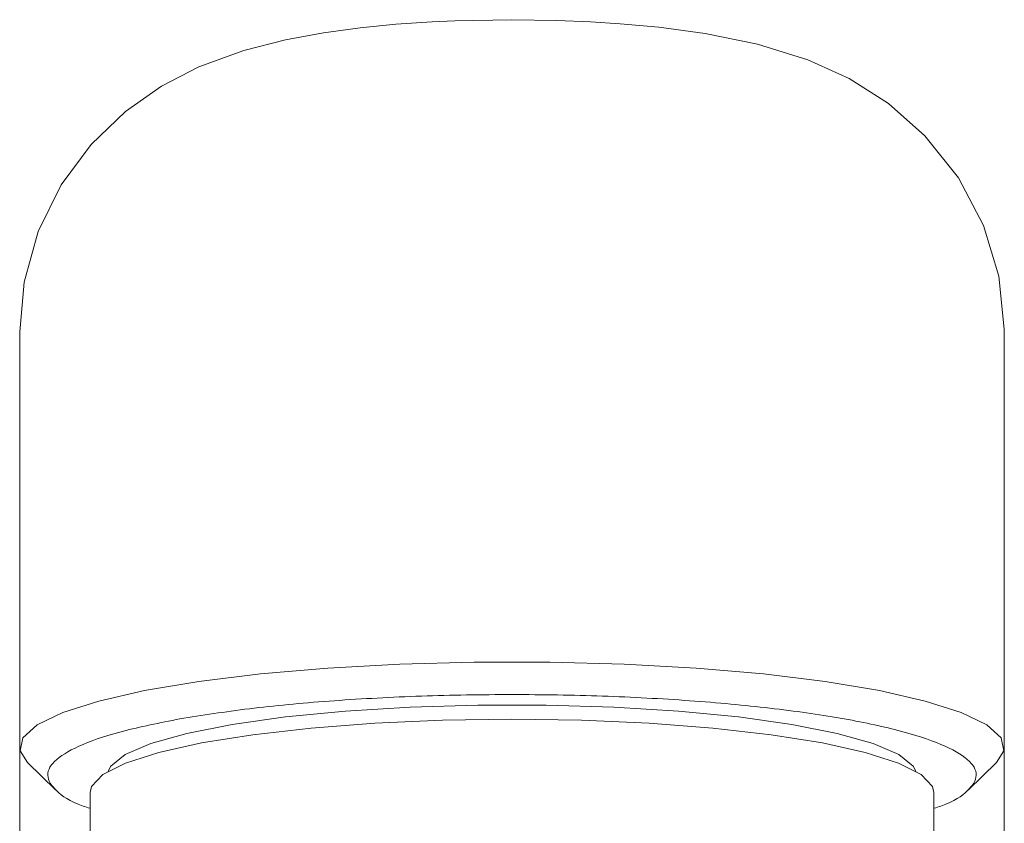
# Model space of a CAD drawing. Header units: millimetres. Extents: x 216.051 to 216.102, y 149.048 to 149.216.
# Tile 4 of 4: x 216.062 to 216.09, y 149.193 to 149.216. Entities that reach past the tile are written whole.
import ezdxf

# ---------------------------------------------------------------- set-up
doc = ezdxf.new("R2010")
doc.units = ezdxf.units.MM
doc.layers.add('SANINDUSA', color=3, linetype='Continuous')

msp = doc.modelspace()

# ---------------------------------------------------------------- linework, layer by layer
at = {"layer": 'SANINDUSA', "linetype": 'Continuous', "lineweight": 15}
for p, q in [((216.061543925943, 149.2072329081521), (216.061543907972, 149.1954152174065)), ((216.061543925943, 149.2072329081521), (216.061543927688, 149.2034395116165)), ((216.0895439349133, 149.1954152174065), (216.089543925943, 149.2072329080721)), ((216.089543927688, 149.2034395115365), (216.089543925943, 149.2072329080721)), ((216.061543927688, 149.2034395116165), (216.0615439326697, 149.1724666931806)), ((216.0895439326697, 149.1724672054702), (216.089543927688, 149.2034395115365)), ((216.0617632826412, 149.1949865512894), (216.0625617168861, 149.1942125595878)), ((216.0885261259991, 149.1942125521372), (216.0893245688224, 149.1949865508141)), ((216.0635439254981, 149.1941349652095), (216.0635439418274, 149.1892109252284)), ((216.0875439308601, 149.1892109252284), (216.0875439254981, 149.1941349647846))]:
    msp.add_line(p, q, dxfattribs=at)
at = {"layer": 'SANINDUSA', "linetype": 'Continuous', "lineweight": 15, "flags": 128}
for points in [[(216.0755439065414, 149.2161095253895), (216.0739157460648, 149.2160787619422), (216.0732766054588, 149.2160493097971), (216.0722448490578, 149.2159791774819), (216.0712293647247, 149.2158794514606), (216.0701819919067, 149.2157380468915), (216.0691046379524, 149.2155401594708), (216.0679190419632, 149.2152379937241), (216.0666386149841, 149.2147690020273), (216.0655783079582, 149.2142224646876), (216.064551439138, 149.2135028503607), (216.0635734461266, 149.2125642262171), (216.0627218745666, 149.2114120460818), (216.0620711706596, 149.2100878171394), (216.0616705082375, 149.2086492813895), (216.0615510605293, 149.2072326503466)], [(216.0895377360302, 149.2072445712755), (216.0895435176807, 149.2073131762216), (216.0893861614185, 149.2088127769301), (216.0889479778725, 149.2102616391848), (216.0882414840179, 149.2116094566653), (216.0872862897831, 149.2128117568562), (216.0862487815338, 149.2137272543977), (216.0851293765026, 149.2144381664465), (216.0839565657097, 149.2149706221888), (216.0825266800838, 149.2154144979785), (216.0810367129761, 149.2157171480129), (216.0797175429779, 149.2158953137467), (216.0786235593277, 149.215996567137), (216.0777729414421, 149.2160513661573), (216.0768201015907, 149.2160906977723), (216.0755439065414, 149.2161095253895)], [(216.0617632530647, 149.1949865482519), (216.0615542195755, 149.1953221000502), (216.0616362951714, 149.1956940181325), (216.0620443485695, 149.1960594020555), (216.0627689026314, 149.1964096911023), (216.0637927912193, 149.1967366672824), (216.0650921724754, 149.1970326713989), (216.0666365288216, 149.1972907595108), (216.0683896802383, 149.1975048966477), (216.0703104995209, 149.1976700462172), (216.0723539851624, 149.197782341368), (216.0744722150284, 149.1978391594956), (216.0766155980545, 149.1978391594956), (216.0787338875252, 149.197782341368), (216.0807773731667, 149.1976700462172), (216.0826981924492, 149.1975048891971), (216.0844513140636, 149.1972907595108), (216.0859956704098, 149.1970326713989), (216.0872950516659, 149.1967366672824), (216.0883189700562, 149.1964096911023), (216.0890434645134, 149.1960594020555), (216.0894515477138, 149.1956940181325), (216.089533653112, 149.1953221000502), (216.0893245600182, 149.1949865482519)], [(216.0640625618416, 149.1947409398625), (216.0641370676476, 149.1948810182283), (216.0645479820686, 149.1952121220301), (216.0652752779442, 149.1955264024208), (216.0662979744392, 149.1958148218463), (216.0675866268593, 149.1960690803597), (216.0691042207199, 149.196281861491), (216.0708070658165, 149.1964470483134), (216.072646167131, 149.1965598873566), (216.0745686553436, 149.1966171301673), (216.0765192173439, 149.1966171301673), (216.0784416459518, 149.1965598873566), (216.080280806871, 149.1964470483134), (216.0819836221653, 149.196281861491), (216.0835012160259, 149.1960690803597), (216.0847898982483, 149.1958148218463), (216.085812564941, 149.1955264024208), (216.0865398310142, 149.1952121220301), (216.0869507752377, 149.1948810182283), (216.0870253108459, 149.1947409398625)], [(216.0755439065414, 149.1962187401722), (216.0735687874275, 149.1961903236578), (216.0716475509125, 149.1961058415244), (216.0698325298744, 149.1959675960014), (216.0681733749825, 149.1957793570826), (216.0667152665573, 149.1955462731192), (216.0654979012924, 149.1952746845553), (216.0645546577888, 149.1949720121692), (216.0639111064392, 149.1946465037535), (216.0635848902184, 149.1943070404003), (216.0635439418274, 149.1941349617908)], [(216.0875439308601, 149.1941349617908), (216.0875029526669, 149.1943070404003), (216.087176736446, 149.1946465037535), (216.0865332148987, 149.1949720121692), (216.0855899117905, 149.1952746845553), (216.0843726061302, 149.1955462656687), (216.0829144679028, 149.1957793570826), (216.0812552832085, 149.1959675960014), (216.0794403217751, 149.1961058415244), (216.07751908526, 149.1961903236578), (216.0755439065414, 149.1962187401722)]]:
    msp.add_lwpolyline(points, dxfattribs=at)
at = {"layer": 'SANINDUSA', "linetype": 'Continuous', "lineweight": 15}
for points, knots in [([(216.0662101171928, 149.1962481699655), (216.0668557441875, 149.19634821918), (216.0681470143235, 149.196548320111), (216.0704642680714, 149.1967579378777), (216.0729509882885, 149.1968901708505), (216.0755442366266, 149.1969342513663), (216.0781356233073, 149.1968899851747), (216.0806279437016, 149.1967586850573), (216.0829246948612, 149.1965455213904), (216.0849379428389, 149.1962586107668), (216.0865899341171, 149.1959090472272), (216.0878182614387, 149.1955101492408), (216.0885718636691, 149.1950775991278), (216.0888360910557, 149.1946267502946), (216.0885472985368, 149.1941796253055), (216.0880931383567, 149.1938601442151), (216.0876105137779, 149.193707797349), (216.0875439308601, 149.1936867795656)], [0, 0, 0, 0, 0.07062070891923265, 0.1412431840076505, 0.2118639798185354, 0.2824844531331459, 0.3531065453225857, 0.4237273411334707, 0.4943490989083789, 0.5649698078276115, 0.6355915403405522, 0.7062125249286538, 0.7768345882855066, 0.8474555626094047, 0.9180765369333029, 0.9886978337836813, 1, 1, 1, 1]), ([(216.0635439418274, 149.1936867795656), (216.0634773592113, 149.1937077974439), (216.0629947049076, 149.193860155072), (216.0625404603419, 149.19417963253), (216.0622520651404, 149.1946266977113), (216.0625148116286, 149.1950778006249), (216.0632739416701, 149.1955093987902), (216.0644818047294, 149.1959118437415), (216.0656340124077, 149.1961360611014), (216.0662101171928, 149.1962481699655)], [0, 0, 0, 0, 0.02597856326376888, 0.1883174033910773, 0.3506531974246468, 0.5129889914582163, 0.6753278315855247, 0.8376636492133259, 1, 1, 1, 1])]:
    msp.add_open_spline(points, degree=3, knots=knots, dxfattribs=at)

doc.saveas('drawing.dxf')
